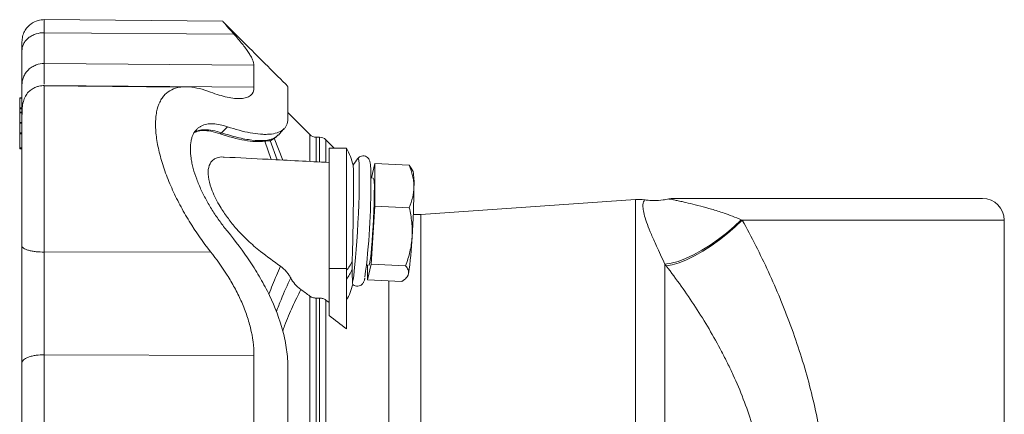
# Model space of a CAD drawing. Header units: millimetres. Extents: x 128 to 710, y 33 to 550.
# Tile 5 of 6: x 136 to 362, y 456 to 546. Entities that reach past the tile are written whole.
import ezdxf

# ---------------------------------------------------------------- set-up
doc = ezdxf.new("R2010")
doc.units = ezdxf.units.MM

msp = doc.modelspace()

# ---------------------------------------------------------------- linework, layer by layer
at = {"color": 7, "linetype": 'Continuous', "lineweight": 15}
for p, q in [((182.38, 546.02), (141.4, 546.38)), ((172.69, 530.87), (141.4, 531.15)), ((135.76, 528.44), (136.27, 528.44)), ((135.76, 528.44), (136.27, 528.44)), ((135.76, 528.31), (135.76, 526.12)), ((135.76, 525.99), (136.27, 525.99)), ((135.76, 525.99), (136.27, 525.99)), ((135.76, 525.92), (135.76, 525.11)), ((135.76, 525.09), (136.27, 525.09)), ((135.76, 525.09), (136.27, 525.09)), ((135.76, 524.97), (135.76, 522.77)), ((202.37, 519.96), (197.32, 525.01)), ((135.76, 522.65), (136.27, 522.65)), ((135.76, 522.65), (136.27, 522.65)), ((135.76, 520.16), (135.76, 516.9)), ((183.44, 521.78), (182.1, 520.39)), ((202.37, 513.92), (202.37, 519.96)), ((193.35, 518.67), (193.24, 518.58)), ((193.37, 518.64), (194.67, 519.44)), ((194.16, 519.13), (194.67, 519.44)), ((194.16, 519.13), (196.17, 514.11)), ((204.61, 519.37), (203.79, 519.37)), ((207.96, 516.85), (206.02, 518.78)), ((135.76, 516.71), (136.27, 516.71)), ((210.77, 516.85), (206.77, 516.85)), ((206.77, 516.85), (206.77, 489.2)), ((210.77, 516.85), (210.77, 489.2)), ((217.27, 513.35), (216.48, 509.99)), ((217.27, 503.55), (217.27, 513.35)), ((217.27, 513.35), (225.18, 512.95)), ((225.62, 512.26), (225.18, 512.95)), ((226.05, 511.48), (225.64, 512.28)), ((225.64, 512.28), (225.64, 512.28)), ((216.93, 509.97), (216.38, 510)), ((277.15, 505.03), (227.84, 501.58)), ((216.43, 490.18), (217.27, 503.55)), ((217.27, 503.55), (225.18, 503.16)), ((361.77, 439.47), (361.77, 500.28)), ((206.77, 489.2), (206.77, 478.36)), ((210.77, 489.2), (210.77, 475.32)), ((215.39, 490.02), (215.94, 489.99)), ((215.6, 486.62), (216.43, 490.18)), ((215.6, 490.01), (215.6, 486.62)), ((216.43, 490.18), (224.34, 489.79)), ((215.6, 486.62), (223.51, 486.23)), ((224.74, 487.38), (224.87, 487.59)), ((204.61, 482.38), (203.79, 482.39)), ((206.77, 481.39), (206.02, 481.94))]:
    msp.add_line(p, q, dxfattribs=at)
at = {"color": 8, "linetype": 'Continuous', "lineweight": 0}
for p, q in [((141.4, 543.39), (184.92, 543.08)), ((141.4, 536.31), (189.54, 535.9)), ((141.4, 531.23), (189.54, 530.84)), ((135.76, 528.31), (136.27, 528.31)), ((135.76, 526.12), (136.27, 526.12)), ((135.76, 525.92), (136.27, 525.92)), ((135.76, 524.97), (136.27, 524.97)), ((135.76, 522.77), (136.27, 522.77)), ((135.76, 522.58), (136.27, 522.58)), ((135.76, 520.34), (136.27, 520.34)), ((135.76, 520.16), (136.27, 520.16)), ((181.74, 520.17), (182.1, 520.39)), ((193.51, 514.24), (192.02, 518.45)), ((194.89, 514.17), (193.24, 518.58)), ((203.79, 519.37), (203.79, 513.86)), ((204.61, 513.82), (204.61, 519.37)), ((206.02, 518.78), (206.02, 513.71)), ((135.76, 516.9), (136.27, 516.9)), ((277.15, 357.73), (277.15, 505.03)), ((227.84, 501.58), (227.84, 354.16)), ((141.4, 492.96), (179.57, 493.05)), ((206.77, 489.2), (210.77, 489.2)), ((283.88, 490.15), (283.88, 359.55)), ((220.46, 486.38), (220.46, 369.36)), ((202.37, 372.91), (202.37, 482.83)), ((203.79, 482.39), (203.79, 373.35)), ((204.61, 373.36), (204.61, 482.38)), ((206.02, 481.94), (206.02, 373.8)), ((141.4, 469.38), (189.54, 469.22))]:
    msp.add_line(p, q, dxfattribs=at)
at = {"color": 7, "linetype": 'Continuous', "lineweight": 15, "flags": 128}
for points in [[(195.14, 519.82), (195.81, 520.58), (196.49, 521.35)], [(215.94, 489.99), (215.95, 490), (216.05, 490.19), (216.16, 490.71), (216.28, 491.52), (216.4, 492.6), (216.53, 493.92), (216.65, 495.44), (216.76, 497.1), (216.87, 498.85), (216.96, 500.64), (217.03, 502.41), (217.09, 504.1), (217.12, 505.66), (217.13, 507.04)], [(285.77, 505.28), (285.81, 505.28), (286.13, 505.28), (286.77, 505.28), (287.72, 505.28), (288.98, 505.28), (290.52, 505.28), (292.35, 505.28), (294.44, 505.28), (296.77, 505.28), (299.32, 505.28), (302.08, 505.28), (305, 505.28), (308.07, 505.28), (311.27, 505.28), (314.55, 505.28), (317.89, 505.28), (321.27, 505.28), (324.64, 505.28), (327.99, 505.28), (331.27, 505.28), (334.46, 505.28), (337.54, 505.28), (340.46, 505.28), (343.21, 505.28), (345.77, 505.28), (348.1, 505.28), (350.19, 505.28), (352.01, 505.28), (353.56, 505.28), (354.82, 505.28), (355.77, 505.28), (356.41, 505.28), (356.73, 505.28), (356.77, 505.28)], [(227.84, 501.58), (226.83, 501.57), (226.1, 501.62)], [(224.87, 487.59), (224.9, 487.65), (224.99, 487.96)]]:
    msp.add_lwpolyline(points, dxfattribs=at)
at = {"color": 8, "linetype": 'Continuous', "lineweight": 0, "flags": 128}
for points in [[(212.16, 486.1), (212.29, 486.66), (212.43, 487.53), (212.57, 488.68), (212.72, 490.08), (212.87, 491.71), (213.02, 493.52), (213.15, 495.48), (213.28, 497.54), (213.4, 499.66), (213.5, 501.8), (213.58, 503.89), (213.65, 505.91), (213.69, 507.79), (213.71, 509.51), (213.71, 511.02), (213.69, 512.29), (213.65, 513.3), (213.58, 514.01), (213.5, 514.41), (213.4, 514.5), (213.36, 514.47)], [(301.38, 500.39), (299.76, 498.85), (298, 497.34), (296.15, 495.91), (294.24, 494.59), (292.32, 493.39), (290.42, 492.35), (288.59, 491.49), (286.87, 490.83), (285.28, 490.38), (283.88, 490.15)], [(301.63, 500.28), (300, 498.73), (298.24, 497.22), (296.39, 495.77), (294.48, 494.42), (292.56, 493.19), (290.66, 492.12), (288.84, 491.22), (287.12, 490.53), (285.56, 490.04), (284.17, 489.77)], [(361.77, 500.28), (361.73, 500.28), (361.41, 500.28), (360.78, 500.28), (359.85, 500.28), (358.61, 500.28), (357.08, 500.28), (355.27, 500.28), (353.19, 500.28), (350.87, 500.28), (348.31, 500.28), (345.54, 500.28), (342.59, 500.28), (339.46, 500.28), (336.2, 500.28), (332.82, 500.28), (329.34, 500.28), (325.81, 500.28), (322.24, 500.28), (318.66, 500.28), (315.1, 500.28), (311.59, 500.28), (308.16, 500.28), (304.83, 500.28), (301.63, 500.28)]]:
    msp.add_lwpolyline(points, dxfattribs=at)
at = {"color": 7, "linetype": 'Continuous', "lineweight": 15}
for centre, radius, start, end in [((203.79, 521.37), 2, 225, 270), ((204.61, 517.37), 2, 45, 90), ((196.77, 509.1), 16, 13.8004, 28.9694), ((233.17, 499.15), 25.03, 142.2628, 146.6276), ((211.67, 508.92), 14.61, 356.3881, 10.0716), ((46.06, 508.79), 170.32, 352.7049, 0.2563), ((210.01, 508.02), 7.19, 352.1689, 15.7745), ((25.15, 509.47), 201.1, 356.2791, 359.5812), ((277.84, 495.05), 10, 82.393, 94), ((285.77, 500.28), 5, 90, 101.2852), ((356.77, 500.28), 5, 0, 90), ((150.72, 499.58), 75.18, 351.1092, 357.5954), ((196.77, 489.65), 16, 331.0272, 345.2559)]:
    msp.add_arc(centre, radius, start, end, dxfattribs=at)
at = {"color": 8, "linetype": 'Continuous', "lineweight": 0}
for centre, radius, start, end in [((203, 494.82), 9.9, 321.696, 336.5797), ((202.99, 492.88), 9.91, 321.7023, 336.3733)]:
    msp.add_arc(centre, radius, start, end, dxfattribs=at)
at = {"color": 7, "linetype": 'Continuous', "lineweight": 15}
for points, knots in [([(141.4, 546.38), (140.92, 546.34), (139.84, 546.26), (138.5, 545.57), (137.49, 544.64), (136.83, 543.68), (136.36, 542.52), (136.3, 541.68), (136.27, 541.25)], [0, 0, 0, 0, 0.182493, 0.411292, 0.544743, 0.689302, 0.84236, 1, 1, 1, 1]), ([(182.38, 545.99), (182.38, 545.99), (182.37, 546), (182.64, 545.69), (183.13, 545.12), (183.86, 544.28), (184.54, 543.5), (184.92, 543.08)], [0, 0, 0, 0, 0.130205, 0.342921, 0.542442, 0.746753, 1, 1, 1, 1]), ([(197.32, 531.05), (195.78, 532.58), (192.66, 535.7), (187.83, 540.52), (184.43, 543.91), (182.65, 545.69), (182.54, 545.8)], [0, 0, 0, 0, 0.315264, 0.640928, 0.97828, 1, 1, 1, 1]), ([(184.92, 543.08), (185.62, 542.29), (186.25, 541.53), (187.38, 540.12), (187.87, 539.46), (188.48, 538.53), (188.66, 538.24), (188.98, 537.68), (189.11, 537.42), (189.43, 536.68), (189.54, 536.25), (189.54, 535.9)], [0, 0, 0, 0, 0.25, 0.25, 0.5, 0.5, 0.625, 0.625, 0.75, 0.75, 1, 1, 1, 1]), ([(136.27, 539.21), (136.27, 539.56), (136.27, 539.88), (136.27, 540.44), (136.27, 540.67), (136.27, 541.04), (136.27, 541.16), (136.27, 541.3), (136.27, 541.31), (136.27, 541.26)], [0, 0, 0, 0, 0.25, 0.25, 0.5, 0.5, 0.75, 0.75, 1, 1, 1, 1]), ([(136.27, 539.21), (136.27, 537.37), (136.27, 535.77), (136.27, 533.13), (136.27, 532.09), (136.27, 531.35)], [0, 0, 0, 0, 0.5, 0.5, 1, 1, 1, 1]), ([(141.4, 531.24), (141.21, 531.23), (140.83, 531.22), (140.15, 531.1), (139.35, 530.85), (138.5, 530.4), (137.67, 529.7), (136.98, 528.72), (136.52, 527.47), (136.32, 526.1), (136.3, 525.1), (136.29, 524.6)], [0, 0, 0, 0, 0.043667, 0.089865, 0.142993, 0.213023, 0.308366, 0.434175, 0.595284, 0.79813, 1, 1, 1, 1]), ([(179.57, 529.73), (177.81, 530.39), (176.18, 530.81), (174.3, 530.95), (173.93, 530.96), (173.21, 530.94), (172.86, 530.91), (171.84, 530.75), (171.22, 530.56), (170.07, 530), (169.55, 529.62), (168.86, 528.91), (168.65, 528.65), (168.26, 528.08), (168.08, 527.77), (167.61, 526.77), (167.36, 526.02), (167.11, 524.73), (167.05, 524.27), (166.97, 523.33), (166.95, 522.83), (166.94, 521.3), (167.03, 520.21), (167.27, 518.47), (167.37, 517.88), (167.62, 516.67), (167.76, 516.05), (168.24, 514.19), (168.63, 512.92), (169.55, 510.31), (170.07, 509.01), (171.22, 506.42), (171.85, 505.12), (173.21, 502.54), (173.93, 501.29), (176.18, 497.61), (177.81, 495.28), (179.57, 493.05)], [0, 0, 0, 0, 0.125, 0.125, 0.15625, 0.15625, 0.1875, 0.1875, 0.25, 0.25, 0.3125, 0.3125, 0.34375, 0.34375, 0.375, 0.375, 0.4375, 0.4375, 0.46875, 0.46875, 0.5, 0.5, 0.5625, 0.5625, 0.59375, 0.59375, 0.625, 0.625, 0.6875, 0.6875, 0.75, 0.75, 0.8125, 0.8125, 0.875, 0.875, 1, 1, 1, 1]), ([(189.54, 530.84), (189.54, 530), (189.26, 529.38), (188.62, 528.84), (188.47, 528.75), (188.16, 528.58), (187.98, 528.51), (187.43, 528.34), (187.01, 528.27), (186.1, 528.22), (185.6, 528.23), (184.54, 528.35), (183.97, 528.44), (182.2, 528.83), (180.92, 529.22), (179.57, 529.73)], [0, 0, 0, 0, 0.25, 0.25, 0.3125, 0.3125, 0.375, 0.375, 0.5, 0.5, 0.625, 0.625, 0.75, 0.75, 1, 1, 1, 1]), ([(197.32, 523.62), (197.32, 524.87), (197.32, 527.38), (197.32, 529.72), (197.32, 530.97), (197.32, 530.92), (197.32, 530.9)], [0, 0, 0, 0, 0.2757496, 0.5555925, 0.8379971, 1, 1, 1, 1]), ([(135.76, 528.31), (135.76, 528.34), (135.76, 528.38), (135.76, 528.43), (135.76, 528.44), (135.76, 528.44)], [0, 0, 0, 0, 0.5, 0.5, 1, 1, 1, 1]), ([(135.76, 525.99), (135.76, 525.99), (135.76, 526.01), (135.76, 526.05), (135.76, 526.09), (135.76, 526.12)], [0, 0, 0, 0, 0.5, 0.5, 1, 1, 1, 1]), ([(135.76, 525.99), (135.76, 525.99), (135.76, 525.99), (135.76, 525.96), (135.76, 525.94), (135.76, 525.92)], [0, 0, 0, 0, 0.5, 0.5, 1, 1, 1, 1]), ([(135.76, 524.97), (135.76, 525), (135.76, 525.03), (135.76, 525.08), (135.76, 525.09), (135.76, 525.09)], [0, 0, 0, 0, 0.5, 0.5, 1, 1, 1, 1]), ([(136.27, 523.61), (136.27, 523.62), (136.27, 523.64), (136.27, 524.52), (136.27, 525.85), (136.27, 526.51)], [0, 0, 0, 0, 0.217451, 0.611393, 1, 1, 1, 1]), ([(135.76, 522.65), (135.76, 522.65), (135.76, 522.66), (135.76, 522.71), (135.76, 522.74), (135.76, 522.77)], [0, 0, 0, 0, 0.5, 0.5, 1, 1, 1, 1]), ([(135.76, 522.65), (135.76, 522.65), (135.76, 522.64), (135.76, 522.62), (135.76, 522.6), (135.76, 522.58)], [0, 0, 0, 0, 0.5, 0.5, 1, 1, 1, 1]), ([(135.76, 520.34), (135.76, 520.55), (135.76, 520.86), (135.76, 521.63), (135.76, 522.09), (135.76, 522.58)], [0, 0, 0, 0, 0.5, 0.5, 1, 1, 1, 1]), ([(136.27, 494.38), (136.27, 495.6), (136.27, 498.16), (136.27, 502.26), (136.27, 506.6), (136.27, 511), (136.27, 515.21), (136.27, 519), (136.27, 522.01), (136.27, 523.77), (136.27, 524.26), (136.27, 524.29)], [0, 0, 0, 0, 0.10395, 0.21629, 0.336381, 0.463021, 0.594438, 0.72838, 0.862322, 0.993738, 1, 1, 1, 1]), ([(174.93, 516.66), (174.93, 517.34), (174.99, 517.95), (175.15, 518.79), (175.22, 519.06), (175.39, 519.56), (175.48, 519.8), (175.81, 520.47), (176.08, 520.84), (176.54, 521.32), (176.71, 521.46), (177.06, 521.72), (177.25, 521.83), (177.83, 522.13), (178.26, 522.27), (178.94, 522.39), (179.17, 522.42), (179.65, 522.45), (179.9, 522.45), (180.67, 522.42), (181.19, 522.35), (182.29, 522.13), (182.86, 521.98), (183.44, 521.78)], [0, 0, 0, 0, 0.125, 0.125, 0.1875, 0.1875, 0.25, 0.25, 0.375, 0.375, 0.4375, 0.4375, 0.5, 0.5, 0.625, 0.625, 0.6875, 0.6875, 0.75, 0.75, 0.875, 0.875, 1, 1, 1, 1]), ([(183.44, 521.78), (185.29, 521.15), (187.05, 520.68), (189.49, 520.23), (190.27, 520.12), (191.38, 520.04), (191.75, 520.02), (192.44, 520.02), (192.78, 520.03), (194.37, 520.15), (195.42, 520.47), (196.35, 521.2), (196.52, 521.36), (196.81, 521.73), (196.93, 521.92), (197.22, 522.56), (197.32, 523.06), (197.32, 523.62)], [0, 0, 0, 0, 0.25, 0.25, 0.375, 0.375, 0.4375, 0.4375, 0.5, 0.5, 0.75, 0.75, 0.8125, 0.8125, 0.875, 0.875, 1, 1, 1, 1]), ([(135.76, 520.34), (135.76, 520.33), (135.76, 520.3), (135.76, 520.23), (135.76, 520.19), (135.76, 520.16)], [0, 0, 0, 0, 0.5, 0.5, 1, 1, 1, 1]), ([(175.68, 520.34), (175.92, 520.46), (176.54, 520.79), (177.87, 520.94), (179.63, 520.81), (181.04, 520.38), (181.74, 520.17)], [0, 0, 0, 0, 0.153653, 0.396966, 0.698342, 1, 1, 1, 1]), ([(176.08, 520.54), (176.32, 520.67), (176.94, 521), (178.26, 521.14), (180.02, 521.02), (181.4, 520.6), (182.1, 520.39)], [0, 0, 0, 0, 0.153441, 0.400776, 0.697477, 1, 1, 1, 1]), ([(181.74, 520.17), (183.73, 519.48), (185.63, 518.97), (188.25, 518.51), (189.08, 518.41), (190.64, 518.34), (191.36, 518.36), (192.02, 518.45)], [0, 0, 0, 0, 0.5, 0.5, 0.75, 0.75, 1, 1, 1, 1]), ([(182.1, 520.39), (183.33, 520), (185.8, 519.22), (189.14, 518.61), (192.05, 518.54), (194.11, 518.94), (194.81, 519.65), (195.06, 519.9)], [0, 0, 0, 0, 0.217377, 0.437079, 0.654699, 0.877224, 1, 1, 1, 1]), ([(192.02, 518.45), (192.4, 518.5), (192.68, 518.53), (192.98, 518.56), (193.06, 518.56), (193.18, 518.57), (193.22, 518.57), (193.24, 518.58)], [0, 0, 0, 0, 0.5, 0.5, 0.75, 0.75, 1, 1, 1, 1]), ([(135.76, 516.71), (135.76, 516.71), (135.76, 516.71), (135.76, 516.73), (135.76, 516.75), (135.76, 516.79), (135.76, 516.82), (135.76, 516.86), (135.76, 516.88), (135.76, 516.9)], [0, 0, 0, 0, 0.25, 0.25, 0.5, 0.5, 0.75, 0.75, 1, 1, 1, 1]), ([(174.93, 516.66), (174.93, 515.99), (174.99, 515.28), (175.15, 514.16), (175.22, 513.78), (175.39, 512.99), (175.48, 512.59), (175.81, 511.38), (176.08, 510.56), (176.54, 509.31), (176.71, 508.89), (177.06, 508.05), (177.25, 507.63), (177.83, 506.37), (178.26, 505.55), (178.94, 504.31), (179.17, 503.91), (179.65, 503.09), (179.9, 502.69), (180.67, 501.49), (181.19, 500.72), (182.29, 499.2), (182.86, 498.47), (183.44, 497.75)], [0, 0, 0, 0, 0.125, 0.125, 0.1875, 0.1875, 0.25, 0.25, 0.375, 0.375, 0.4375, 0.4375, 0.5, 0.5, 0.625, 0.625, 0.6875, 0.6875, 0.75, 0.75, 0.875, 0.875, 1, 1, 1, 1]), ([(182.71, 514.78), (182.62, 514.79), (182.02, 514.87), (181.19, 514.71), (180.27, 514.29), (179.47, 513.51), (178.93, 512.06), (179.07, 509.72), (179.8, 507.32), (180.76, 505.21), (181.91, 503.14), (183.41, 500.91), (185.5, 498.28), (188.05, 495.59), (191.54, 492.64), (194.08, 490.81), (195.62, 489.7)], [0, 0, 0, 0, 0.011393, 0.074748, 0.11996, 0.165122, 0.241251, 0.317559, 0.390451, 0.440964, 0.491548, 0.5631, 0.634769, 0.738162, 0.841673, 1, 1, 1, 1]), ([(206.77, 513.56), (202.11, 513.8), (194.09, 514.21), (186.07, 514.63), (182.71, 514.8)], [0, 0, 0, 0, 0.581082, 1, 1, 1, 1]), ([(216.38, 509.63), (216.38, 509.87), (216.38, 510.57), (216.36, 511.59), (216.32, 512.58), (216.26, 513.25), (216.19, 513.68), (216.1, 514), (215.95, 514.34), (215.63, 514.73), (215.14, 515.04), (214.53, 515.13), (213.97, 514.98), (213.57, 514.71), (213.38, 514.5), (213.33, 514.41), (213.32, 514.4)], [0, 0, 0, 0, 0.0760389, 0.2223245, 0.3699839, 0.5216828, 0.6195708, 0.6787732, 0.7287762, 0.7736864, 0.8207573, 0.8693988, 0.9169584, 0.9567032, 0.9946383, 1, 1, 1, 1]), ([(212.08, 490.88), (212.1, 491.47), (212.14, 492.66), (212.19, 494.7), (212.24, 496.87), (212.28, 499.11), (212.32, 501.39), (212.35, 503.59), (212.37, 505.7), (212.38, 507.62), (212.38, 509.32), (212.38, 510.74), (212.36, 511.85), (212.34, 512.57), (212.32, 512.92), (212.3, 512.91), (212.3, 512.91)], [0, 0, 0, 0, 0.074637, 0.151418, 0.226387, 0.303525, 0.378603, 0.455846, 0.531123, 0.608571, 0.684043, 0.761699, 0.837244, 0.914985, 0.990432, 1, 1, 1, 1]), ([(226.25, 508), (226.25, 508.42), (226.22, 508.83), (226.13, 509.67), (226.05, 510.09), (225.77, 511.33), (225.5, 512.15), (225.18, 512.95)], [0, 0, 0, 0, 0.25, 0.25, 0.5, 0.5, 1, 1, 1, 1]), ([(225.18, 503.16), (225.5, 503.94), (225.78, 504.74), (226.15, 506.36), (226.25, 507.17), (226.25, 508)], [0, 0, 0, 0, 0.5, 0.5, 1, 1, 1, 1]), ([(284.79, 505.2), (284.34, 505.1), (283.2, 504.87), (281.43, 504.79), (280.01, 504.83), (279.3, 504.96), (279.18, 504.98)], [0, 0, 0, 0, 0.2454093, 0.6169335, 0.9364051, 1, 1, 1, 1]), ([(225.18, 503.16), (225.44, 502.05), (225.64, 500.93), (225.87, 498.69), (225.9, 497.56), (225.83, 496.42)], [0, 0, 0, 0, 0.5, 0.5, 1, 1, 1, 1]), ([(183.44, 497.75), (185.29, 495.5), (187.05, 493.16), (189.49, 489.47), (190.27, 488.22), (191.38, 486.28), (191.75, 485.63), (192.44, 484.32), (192.78, 483.65), (194.37, 480.33), (195.42, 477.61), (196.35, 474.09), (196.52, 473.38), (196.81, 471.95), (196.93, 471.24), (197.22, 469.12), (197.32, 467.71), (197.32, 466.32)], [0, 0, 0, 0, 0.25, 0.25, 0.375, 0.375, 0.4375, 0.4375, 0.5, 0.5, 0.75, 0.75, 0.8125, 0.8125, 0.875, 0.875, 1, 1, 1, 1]), ([(225.83, 496.42), (225.8, 495.85), (225.73, 495.29), (225.57, 494.16), (225.46, 493.61), (225.07, 491.95), (224.74, 490.87), (224.34, 489.79)], [0, 0, 0, 0, 0.25, 0.25, 0.5, 0.5, 1, 1, 1, 1]), ([(136.27, 467.48), (136.27, 469.56), (136.27, 471.74), (136.27, 476.22), (136.27, 478.51), (136.27, 483.12), (136.27, 485.43), (136.27, 489.98), (136.27, 492.22), (136.27, 494.38)], [0, 0, 0, 0, 0.25, 0.25, 0.5, 0.5, 0.75, 0.75, 1, 1, 1, 1]), ([(189.54, 469.22), (189.54, 471.31), (189.26, 473.42), (188.62, 476.06), (188.47, 476.59), (188.16, 477.65), (187.98, 478.18), (187.43, 479.76), (187.01, 480.79), (186.1, 482.81), (185.6, 483.81), (184.54, 485.77), (183.97, 486.73), (182.2, 489.55), (180.92, 491.34), (179.57, 493.05)], [0, 0, 0, 0, 0.25, 0.25, 0.3125, 0.3125, 0.375, 0.375, 0.5, 0.5, 0.625, 0.625, 0.75, 0.75, 1, 1, 1, 1]), ([(195.62, 489.7), (196.13, 489.31), (196.59, 488.9), (197.18, 488.23), (197.36, 488), (197.69, 487.52), (197.84, 487.27), (197.97, 487.02)], [0, 0, 0, 0, 0.5, 0.5, 0.75, 0.75, 1, 1, 1, 1]), ([(212.07, 488.91), (212.09, 488.27), (212.1, 487.71), (212.12, 487.01), (212.13, 486.79), (212.14, 486.41), (212.15, 486.24), (212.16, 486.1)], [0, 0, 0, 0, 0.5, 0.5, 0.75, 0.75, 1, 1, 1, 1]), ([(224.34, 489.79), (224.6, 489.48), (224.8, 489.18), (225.03, 488.57), (225.06, 488.26), (224.99, 487.96)], [0, 0, 0, 0, 0.5, 0.5, 1, 1, 1, 1]), ([(197.97, 487.02), (198.22, 486.53), (198.55, 486.06), (199.32, 485.18), (199.77, 484.77), (200.28, 484.39)], [0, 0, 0, 0, 0.5, 0.5, 1, 1, 1, 1]), ([(212.16, 486.1), (212.16, 486.06), (212.17, 485.83), (212.19, 485.58), (212.21, 485.58), (212.22, 485.58)], [0, 0, 0, 0, 0.093265, 0.666681, 1, 1, 1, 1]), ([(212.21, 485.57), (212.24, 485.54), (212.37, 485.38), (212.79, 485.16), (213.39, 485.09), (213.94, 485.24), (214.34, 485.52), (214.58, 485.82), (214.73, 486.09), (214.84, 486.38), (214.91, 486.63), (214.96, 486.87), (214.97, 486.95)], [0, 0, 0, 0, 0.0274226, 0.1278132, 0.2311989, 0.3306747, 0.4145616, 0.4952491, 0.5872515, 0.7093752, 0.903413, 1, 1, 1, 1]), ([(224.99, 487.96), (224.96, 487.81), (224.9, 487.65), (224.73, 487.36), (224.62, 487.21), (224.24, 486.78), (223.9, 486.5), (223.51, 486.23)], [0, 0, 0, 0, 0.25, 0.25, 0.5, 0.5, 1, 1, 1, 1]), ([(202.37, 482.83), (202.47, 482.76), (202.57, 482.69), (202.78, 482.59), (202.9, 482.54), (203.14, 482.46), (203.27, 482.44), (203.52, 482.4), (203.66, 482.39), (203.79, 482.39)], [0, 0, 0, 0, 0.25, 0.25, 0.5, 0.5, 0.75, 0.75, 1, 1, 1, 1]), ([(204.61, 482.38), (204.74, 482.38), (204.87, 482.37), (205.13, 482.33), (205.25, 482.31), (205.49, 482.23), (205.61, 482.18), (205.83, 482.08), (205.93, 482.01), (206.02, 481.94)], [0, 0, 0, 0, 0.25, 0.25, 0.5, 0.5, 0.75, 0.75, 1, 1, 1, 1]), ([(197.32, 389.42), (197.32, 392.4), (197.32, 395.45), (197.32, 401.69), (197.32, 404.88), (197.32, 411.34), (197.32, 414.62), (197.32, 421.22), (197.32, 424.55), (197.32, 431.19), (197.32, 434.52), (197.32, 441.12), (197.32, 444.4), (197.32, 450.86), (197.32, 454.05), (197.32, 460.29), (197.32, 463.35), (197.32, 466.32)], [0, 0, 0, 0, 0.125, 0.125, 0.25, 0.25, 0.375, 0.375, 0.5, 0.5, 0.625, 0.625, 0.75, 0.75, 0.875, 0.875, 1, 1, 1, 1])]:
    msp.add_open_spline(points, degree=3, knots=knots, dxfattribs=at)
at = {"color": 8, "linetype": 'Continuous', "lineweight": 0}
for points, knots in [([(141.4, 546.28), (141.4, 546.31), (141.4, 546.41), (141.4, 545.89), (141.4, 544.93), (141.4, 543.9), (141.4, 543.39)], [0, 0, 0, 0, 0.124951, 0.424923, 0.718002, 1, 1, 1, 1]), ([(141.4, 543.39), (140.8, 543.39), (140.15, 543.31), (139.2, 543), (138.89, 542.88), (138.3, 542.56), (138.03, 542.38), (137.52, 541.97), (137.3, 541.75), (136.91, 541.27), (136.75, 541.01), (136.38, 540.24), (136.27, 539.7), (136.27, 539.21)], [0, 0, 0, 0, 0.25, 0.25, 0.375, 0.375, 0.5, 0.5, 0.625, 0.625, 0.75, 0.75, 1, 1, 1, 1]), ([(141.4, 536.31), (141.4, 536.97), (141.4, 537.91), (141.4, 540.29), (141.4, 541.73), (141.4, 543.39)], [0, 0, 0, 0, 0.5, 0.5, 1, 1, 1, 1]), ([(141.4, 536.31), (140.8, 536.31), (140.15, 536.21), (139.2, 535.85), (138.89, 535.7), (138.3, 535.33), (138.03, 535.12), (137.52, 534.63), (137.3, 534.36), (136.91, 533.79), (136.75, 533.49), (136.38, 532.57), (136.27, 531.94), (136.27, 531.35)], [0, 0, 0, 0, 0.25, 0.25, 0.375, 0.375, 0.5, 0.5, 0.625, 0.625, 0.75, 0.75, 1, 1, 1, 1]), ([(141.4, 536.31), (141.4, 535.53), (141.4, 534.21), (141.4, 532.31), (141.4, 531.53)], [0, 0, 0, 0, 0.591095, 1, 1, 1, 1]), ([(141.4, 531.06), (141.4, 530.94), (141.4, 530.65), (141.4, 529.03), (141.4, 526.33), (141.4, 522.6), (141.4, 518.06), (141.4, 512.99), (141.4, 507.69), (141.4, 502.46), (141.4, 497.51), (141.4, 494.44), (141.4, 492.96)], [0, 0, 0, 0, 0.075439, 0.179945, 0.288393, 0.398925, 0.509457, 0.617905, 0.722411, 0.821513, 0.914218, 1, 1, 1, 1]), ([(283.88, 490.15), (283.53, 490.9), (282.83, 492.41), (281.75, 494.74), (280.7, 497.12), (279.78, 499.41), (279.15, 501.32), (278.83, 502.8), (278.8, 503.89), (278.96, 504.58), (279.16, 504.94), (279.17, 504.93), (279.17, 504.93)], [0, 0, 0, 0, 0.069951, 0.140912, 0.251442, 0.363752, 0.480676, 0.598847, 0.708447, 0.818076, 0.929799, 1, 1, 1, 1]), ([(284.79, 505.16), (284.8, 505.16), (284.8, 505.16), (285.52, 505.04), (286.63, 504.81), (287.88, 504.55), (289.63, 504.14), (291.92, 503.57), (294.54, 502.85), (297.03, 502.06), (299.34, 501.24), (300.7, 500.67), (301.38, 500.39)], [0, 0, 0, 0, 0.109051, 0.278339, 0.364895, 0.451433, 0.562669, 0.675588, 0.775303, 0.876636, 0.937977, 1, 1, 1, 1]), ([(301.63, 500.28), (303.75, 496.43), (305.76, 492.48), (308.56, 486.39), (309.46, 484.34), (310.75, 481.22), (311.17, 480.17), (311.99, 478.07), (312.39, 477.01), (314.33, 471.69), (315.7, 467.39), (318.03, 458.68), (318.99, 454.27), (319.93, 448.69), (320.1, 447.57), (320.42, 445.32), (320.56, 444.19), (320.95, 440.82), (321.15, 438.56), (321.59, 431.81), (321.65, 427.31), (321.3, 418.31), (320.89, 413.81), (319.94, 407.06), (319.57, 404.82), (318.71, 400.37), (318.23, 398.15), (317.69, 395.94)], [0, 0, 0, 0, 0.125, 0.125, 0.1875, 0.1875, 0.21875, 0.21875, 0.25, 0.25, 0.375, 0.375, 0.5, 0.5, 0.53125, 0.53125, 0.5625, 0.5625, 0.625, 0.625, 0.75, 0.75, 0.875, 0.875, 0.9375, 0.9375, 1, 1, 1, 1]), ([(141.4, 492.96), (140.8, 492.96), (140.15, 492.99), (139.2, 493.09), (138.89, 493.13), (138.3, 493.24), (138.03, 493.3), (137.52, 493.44), (137.3, 493.52), (136.91, 493.68), (136.75, 493.76), (136.38, 494.03), (136.27, 494.21), (136.27, 494.38)], [0, 0, 0, 0, 0.25, 0.25, 0.375, 0.375, 0.5, 0.5, 0.625, 0.625, 0.75, 0.75, 1, 1, 1, 1]), ([(141.4, 492.96), (141.4, 491.07), (141.4, 489.11), (141.4, 485.12), (141.4, 483.09), (141.4, 479.05), (141.4, 477.04), (141.4, 473.11), (141.4, 471.2), (141.4, 469.38)], [0, 0, 0, 0, 0.25, 0.25, 0.5, 0.5, 0.75, 0.75, 1, 1, 1, 1]), ([(192.95, 483.27), (193.23, 484), (194.1, 486.3), (195, 488.32), (195.62, 489.7)], [0, 0, 0, 0, 0.3189229, 1, 1, 1, 1]), ([(303.33, 400.58), (303.97, 402.49), (304.56, 404.41), (305.34, 407.33), (305.58, 408.3), (306.03, 410.26), (306.24, 411.25), (307.2, 416.19), (307.68, 420.14), (308.05, 428.06), (307.94, 432.02), (307.34, 437.97), (307.07, 439.95), (306.55, 442.92), (306.36, 443.91), (305.94, 445.88), (305.72, 446.85), (304.52, 451.7), (303.3, 455.49), (301.14, 461.05), (300.36, 462.89), (299.12, 465.61), (298.69, 466.51), (297.81, 468.3), (297.35, 469.2), (295.03, 473.63), (293.01, 477.03), (288.75, 483.59), (286.49, 486.74), (284.17, 489.77)], [0, 0, 0, 0, 0.0625, 0.0625, 0.09375, 0.09375, 0.125, 0.125, 0.25, 0.25, 0.375, 0.375, 0.4375, 0.4375, 0.46875, 0.46875, 0.5, 0.5, 0.625, 0.625, 0.6875, 0.6875, 0.71875, 0.71875, 0.75, 0.75, 0.875, 0.875, 1, 1, 1, 1]), ([(194.69, 479.26), (195.04, 480.2), (196.1, 483.02), (197.22, 485.42), (197.97, 487.02)], [0, 0, 0, 0, 0.3309376, 1, 1, 1, 1]), ([(200.28, 484.39), (199.65, 483.08), (198.39, 480.44), (197.01, 477.23), (196.27, 475.2), (196.13, 474.79)], [0, 0, 0, 0, 0.442844, 0.887935, 1, 1, 1, 1]), ([(141.4, 469.38), (140.8, 469.38), (140.15, 469.34), (139.2, 469.2), (138.89, 469.14), (138.3, 469), (138.03, 468.92), (137.52, 468.73), (137.3, 468.63), (136.91, 468.41), (136.75, 468.3), (136.38, 467.95), (136.27, 467.7), (136.27, 467.48)], [0, 0, 0, 0, 0.25, 0.25, 0.375, 0.375, 0.5, 0.5, 0.625, 0.625, 0.75, 0.75, 1, 1, 1, 1])]:
    msp.add_open_spline(points, degree=3, knots=knots, dxfattribs=at)
at = {"color": 7, "linetype": 'Continuous', "lineweight": 15}
for points in [[(189.54, 530.84), (189.54, 532.93), (189.54, 534.62), (189.54, 535.9)], [(136.27, 526.51), (136.27, 528.5), (136.27, 530.13), (136.27, 531.35)], [(212.08, 490.88), (212.06, 490.18), (212.06, 489.52), (212.07, 488.91)], [(202.37, 482.83), (201.68, 483.35), (200.98, 483.87), (200.28, 484.39)], [(210.77, 475.32), (209.44, 476.33), (208.1, 477.35), (206.77, 478.36)], [(189.54, 469.22), (189.54, 464.02), (189.54, 458.66), (189.54, 453.21)], [(136.27, 467.48), (136.27, 462.5), (136.27, 457.36), (136.27, 452.14)]]:
    msp.add_open_spline(points, degree=3, dxfattribs=at)
at = {"color": 8, "linetype": 'Continuous', "lineweight": 0}
for points in [[(301.38, 500.39), (301.46, 500.35), (301.54, 500.32), (301.63, 500.28)], [(284.17, 489.77), (284.07, 489.9), (283.97, 490.03), (283.88, 490.15)], [(141.4, 469.38), (141.4, 464.16), (141.4, 458.77), (141.4, 453.3)]]:
    msp.add_open_spline(points, degree=3, dxfattribs=at)

doc.saveas('drawing.dxf')
